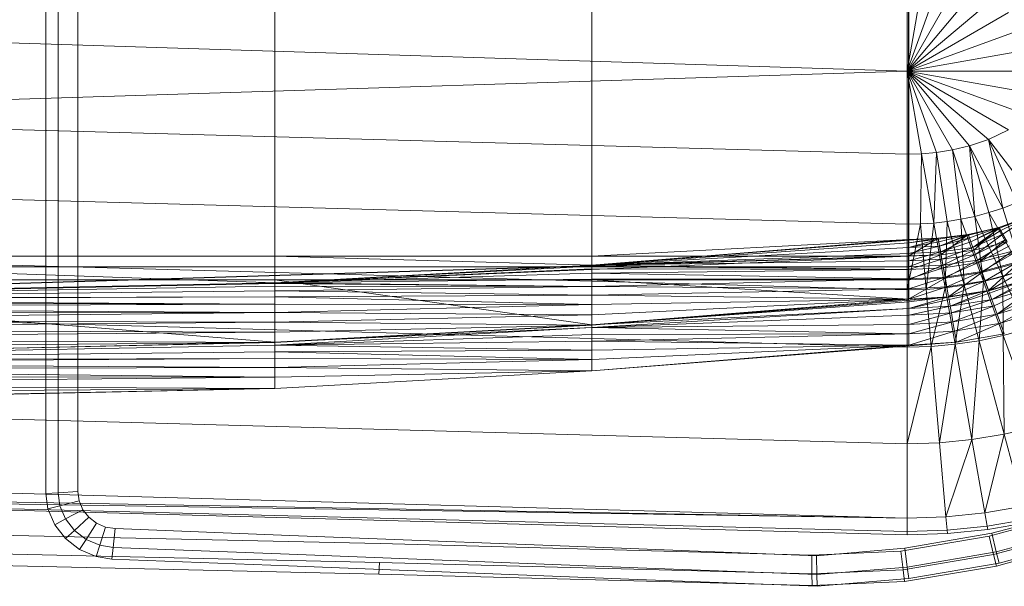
# Model space of a CAD drawing. Header units: metres. Extents: x 391.1 to 427.5, y 12.8 to 28.4.
# Tile 148 of 149: x 407.566 to 407.923, y 26.266 to 26.471. Entities that reach past the tile are written whole.
import ezdxf

# ---------------------------------------------------------------- set-up
doc = ezdxf.new("R2010")
doc.units = ezdxf.units.M
doc.layers.add('A-DETL-____-MBND', color=7, linetype='Continuous', lineweight=18)

# ---------------------------------------------------------------- blocks, each defined once
blk = doc.blocks.new('Family - Inodor PA-152192-03_TEL_P0A')
at = {"layer": 'A-DETL-____-MBND', "color": 253, "true_color": 0xaaaaaa}
for p, q in [((0.19876, 0.12377), (0.19876, 0.27623)), ((0.19876, 0.12377), (0.19876, 0.27623)), ((0.2032, 0.12377), (0.2032, 0.27623)), ((0.2032, 0.12377), (0.2032, 0.27623)), ((0.2104, 0.27622), (0.2104, 0.12377)), ((0.2104, 0.27622), (0.2104, 0.12377)), ((0.2104, 0.27622), (0.2104, 0.12377)), ((0.2104, 0.12377), (0.2104, 0.27622)), ((0.28176, 0.26697), (0.28176, 0.13288)), ((0.28176, 0.13288), (0.28176, 0.26697)), ((0.28176, 0.13288), (0.28176, 0.26697)), ((0.28176, 0.13288), (0.28176, 0.26697)), ((0.39665, 0.26697), (0.39665, 0.13288)), ((0.39665, 0.26697), (0.39665, 0.13288)), ((0.39665, 0.13288), (0.39665, 0.26697)), ((0.39665, 0.13288), (0.39665, 0.26697)), ((0.51154, 0.26697), (0.51154, 0.13288)), ((0.51154, 0.13288), (0.51154, 0.26697)), ((0.5116, 0.13894), (0.5116, 0.2609)), ((0.5116, 0.13894), (0.5116, 0.2609)), ((0.51095, 0.19991), (0.51095, 0.22997)), ((0.51623, 0.22982), (0.51095, 0.19991)), ((0.52166, 0.22933), (0.51095, 0.19991)), ((0.52742, 0.22843), (0.51095, 0.19991)), ((0.53366, 0.22697), (0.51095, 0.19991)), ((0.54048, 0.22469), (0.51095, 0.19991)), ((0.54779, 0.22118), (0.51095, 0.19991)), ((0.51095, 0.19991), (0.00127, 0.2159)), ((0.55503, 0.21596), (0.51095, 0.19991)), ((0.5608, 0.2087), (0.51095, 0.19991)), ((0.51095, 0.19991), (0.00127, 0.18393)), ((0.56308, 0.19991), (0.51095, 0.19991)), ((0.5608, 0.19112), (0.51095, 0.19991)), ((0.55503, 0.18387), (0.51095, 0.19991)), ((0.51095, 0.19991), (0.51095, 0.16986)), ((0.54779, 0.17865), (0.51095, 0.19991)), ((0.54048, 0.17514), (0.51095, 0.19991)), ((0.53366, 0.17286), (0.51095, 0.19991)), ((0.52742, 0.17139), (0.51095, 0.19991)), ((0.52166, 0.1705), (0.51095, 0.19991)), ((0.51623, 0.17001), (0.51095, 0.19991)), ((0.51095, 0.16986), (0.00127, 0.18393)), ((0.54779, 0.17865), (0.54048, 0.17514)), ((0.54048, 0.17514), (0.53366, 0.17286)), ((0.55607, 0.1548), (0.54048, 0.17514)), ((0.54048, 0.17514), (0.54568, 0.15031)), ((0.55086, 0.15235), (0.54048, 0.17514)), ((0.52742, 0.17139), (0.52166, 0.1705)), ((0.53366, 0.17286), (0.52742, 0.17139)), ((0.53549, 0.14729), (0.52742, 0.17139)), ((0.52742, 0.17139), (0.53049, 0.14623)), ((0.54568, 0.15031), (0.53366, 0.17286)), ((0.53366, 0.17286), (0.53549, 0.14729)), ((0.54056, 0.14864), (0.53366, 0.17286)), ((0.51623, 0.17001), (0.51095, 0.16986)), ((0.51095, 0.16986), (0.51095, 0.14444)), ((0.51623, 0.17001), (0.5158, 0.14455)), ((0.52166, 0.1705), (0.51623, 0.17001)), ((0.52066, 0.14488), (0.51623, 0.17001)), ((0.52166, 0.1705), (0.52066, 0.14488)), ((0.52555, 0.14543), (0.52166, 0.1705)), ((0.51095, 0.14444), (0.00127, 0.15852)), ((0.54568, 0.15031), (0.54056, 0.14864)), ((0.55086, 0.15235), (0.54568, 0.15031)), ((0.54568, 0.15031), (0.55265, 0.12769)), ((0.53549, 0.14729), (0.53049, 0.14623)), ((0.54056, 0.14864), (0.53549, 0.14729)), ((0.54567, 0.12547), (0.53549, 0.14729)), ((0.53549, 0.14729), (0.53869, 0.1237)), ((0.55265, 0.12769), (0.54056, 0.14864)), ((0.54056, 0.14864), (0.54567, 0.12547)), ((0.54428, 0.14332), (0.55567, 0.14741)), ((0.54428, 0.14332), (0.55567, 0.14741)), ((0.55567, 0.14741), (0.54428, 0.14332)), ((0.54428, 0.14332), (0.55567, 0.14741)), ((0.54444, 0.14305), (0.55567, 0.14741)), ((0.54444, 0.14305), (0.55567, 0.14741)), ((0.54493, 0.1422), (0.55567, 0.14741)), ((0.54493, 0.1422), (0.55567, 0.14741)), ((0.54573, 0.14081), (0.55567, 0.14741)), ((0.54573, 0.14081), (0.55567, 0.14741)), ((0.5158, 0.14455), (0.51095, 0.14444)), ((0.5158, 0.14455), (0.51095, 0.12067)), ((0.51095, 0.12067), (0.51095, 0.14444)), ((0.52066, 0.14488), (0.5158, 0.14455)), ((0.51787, 0.12085), (0.5158, 0.14455)), ((0.52066, 0.14488), (0.51787, 0.12085)), ((0.52555, 0.14543), (0.52066, 0.14488)), ((0.52479, 0.12141), (0.52066, 0.14488)), ((0.52555, 0.14543), (0.52479, 0.12141)), ((0.53049, 0.14623), (0.52555, 0.14543)), ((0.53173, 0.12235), (0.52555, 0.14543)), ((0.53869, 0.1237), (0.53049, 0.14623)), ((0.53049, 0.14623), (0.53173, 0.12235)), ((0.53313, 0.14076), (0.54428, 0.14332)), ((0.53313, 0.14076), (0.54428, 0.14332)), ((0.53313, 0.14076), (0.54428, 0.14332)), ((0.53313, 0.14076), (0.54428, 0.14332)), ((0.53324, 0.14047), (0.54428, 0.14332)), ((0.53324, 0.14047), (0.54428, 0.14332)), ((0.53358, 0.13955), (0.54428, 0.14332)), ((0.53358, 0.13955), (0.54428, 0.14332)), ((0.53412, 0.13804), (0.54428, 0.14332)), ((0.53412, 0.13804), (0.54428, 0.14332)), ((0.54444, 0.14305), (0.53412, 0.13804)), ((0.53412, 0.13804), (0.54444, 0.14305)), ((0.53487, 0.136), (0.54444, 0.14305)), ((0.53487, 0.136), (0.54444, 0.14305)), ((0.53515, 0.13505), (0.54428, 0.14332)), ((0.53515, 0.13505), (0.54428, 0.14332)), ((0.54726, 0.13804), (0.54428, 0.14332)), ((0.54726, 0.13804), (0.54428, 0.14332)), ((0.54444, 0.14305), (0.54428, 0.14332)), ((0.54444, 0.14305), (0.54428, 0.14332)), ((0.54493, 0.1422), (0.54444, 0.14305)), ((0.54493, 0.1422), (0.54444, 0.14305)), ((0.51154, 0.13288), (0.52228, 0.13938)), ((0.51154, 0.13288), (0.52228, 0.13938)), ((0.5116, 0.13894), (0.52228, 0.13938)), ((0.5116, 0.13894), (0.52228, 0.13938)), ((0.5116, 0.13894), (0.52228, 0.13938)), ((0.5116, 0.13765), (0.52228, 0.13938)), ((0.5116, 0.13863), (0.52228, 0.13938)), ((0.5116, 0.13894), (0.52228, 0.13938)), ((0.5116, 0.13765), (0.52228, 0.13938)), ((0.5116, 0.13863), (0.52228, 0.13938)), ((0.52228, 0.13938), (0.53313, 0.14076)), ((0.52228, 0.13938), (0.53313, 0.14076)), ((0.53313, 0.14076), (0.52228, 0.13938)), ((0.52228, 0.13938), (0.53313, 0.14076)), ((0.52327, 0.1334), (0.52228, 0.13938)), ((0.52327, 0.1334), (0.52228, 0.13938)), ((0.52233, 0.13907), (0.52228, 0.13938)), ((0.52233, 0.13907), (0.52228, 0.13938)), ((0.52233, 0.13907), (0.53313, 0.14076)), ((0.52233, 0.13907), (0.53313, 0.14076)), ((0.5225, 0.13811), (0.53313, 0.14076)), ((0.5225, 0.13811), (0.53313, 0.14076)), ((0.52278, 0.13653), (0.53313, 0.14076)), ((0.52278, 0.13653), (0.53313, 0.14076)), ((0.53324, 0.14047), (0.52278, 0.13653)), ((0.52278, 0.13653), (0.53324, 0.14047)), ((0.53358, 0.13955), (0.52278, 0.13653)), ((0.52278, 0.13653), (0.53358, 0.13955)), ((0.52316, 0.13439), (0.53358, 0.13955)), ((0.52316, 0.13439), (0.53358, 0.13955)), ((0.52327, 0.1334), (0.53313, 0.14076)), ((0.52327, 0.1334), (0.53313, 0.14076)), ((0.53515, 0.13505), (0.53313, 0.14076)), ((0.53515, 0.13505), (0.53313, 0.14076)), ((0.53324, 0.14047), (0.53313, 0.14076)), ((0.53324, 0.14047), (0.53313, 0.14076)), ((0.53358, 0.13955), (0.53324, 0.14047)), ((0.53358, 0.13955), (0.53324, 0.14047)), ((0.53412, 0.13804), (0.53358, 0.13955)), ((0.53412, 0.13804), (0.53358, 0.13955)), ((0.54493, 0.1422), (0.53487, 0.136)), ((0.53487, 0.136), (0.54493, 0.1422)), ((0.54573, 0.14081), (0.53487, 0.136)), ((0.53487, 0.136), (0.54573, 0.14081)), ((0.53578, 0.13349), (0.54573, 0.14081)), ((0.53578, 0.13349), (0.54573, 0.14081)), ((0.54573, 0.14081), (0.54493, 0.1422)), ((0.54573, 0.14081), (0.54493, 0.1422)), ((0.54681, 0.13893), (0.54573, 0.14081)), ((0.54681, 0.13893), (0.54573, 0.14081)), ((0.39665, 0.13288), (0.5116, 0.13894)), ((0.5116, 0.13894), (0.39665, 0.1296)), ((0.39665, 0.13288), (0.5116, 0.13894)), ((0.39665, 0.13288), (0.5116, 0.13894)), ((0.39665, 0.13288), (0.5116, 0.13894)), ((0.39665, 0.1296), (0.5116, 0.13894)), ((0.39665, 0.1296), (0.5116, 0.13894)), ((0.5116, 0.13863), (0.39665, 0.1296)), ((0.39665, 0.1296), (0.5116, 0.13863)), ((0.5116, 0.13765), (0.39665, 0.1296)), ((0.39665, 0.1296), (0.5116, 0.13765)), ((0.5116, 0.13605), (0.39665, 0.1296)), ((0.39665, 0.1296), (0.5116, 0.13605)), ((0.5116, 0.13894), (0.51154, 0.13288)), ((0.51154, 0.13288), (0.5116, 0.13894)), ((0.51154, 0.13288), (0.5116, 0.13894)), ((0.52233, 0.13907), (0.5116, 0.13765)), ((0.5116, 0.13605), (0.52233, 0.13907)), ((0.5116, 0.13605), (0.52233, 0.13907)), ((0.5116, 0.13765), (0.52233, 0.13907)), ((0.5116, 0.13863), (0.5116, 0.13894)), ((0.5116, 0.13863), (0.5116, 0.13894)), ((0.5116, 0.13765), (0.5116, 0.13863)), ((0.5116, 0.13765), (0.5116, 0.13863)), ((0.5225, 0.13811), (0.5116, 0.13605)), ((0.5116, 0.13605), (0.5225, 0.13811)), ((0.5116, 0.13605), (0.5116, 0.13765)), ((0.5116, 0.13605), (0.5116, 0.13765)), ((0.52278, 0.13653), (0.5116, 0.13605)), ((0.5116, 0.13388), (0.52278, 0.13653)), ((0.5116, 0.13605), (0.52278, 0.13653)), ((0.5116, 0.13388), (0.52278, 0.13653)), ((0.5116, 0.13388), (0.5116, 0.13605)), ((0.5116, 0.13388), (0.5116, 0.13605)), ((0.5225, 0.13811), (0.52233, 0.13907)), ((0.5225, 0.13811), (0.52233, 0.13907)), ((0.52278, 0.13653), (0.5225, 0.13811)), ((0.52278, 0.13653), (0.5225, 0.13811)), ((0.52316, 0.13439), (0.52278, 0.13653)), ((0.52316, 0.13439), (0.52278, 0.13653)), ((0.53412, 0.13804), (0.52316, 0.13439)), ((0.52316, 0.13439), (0.53412, 0.13804)), ((0.53487, 0.136), (0.52316, 0.13439)), ((0.52316, 0.13439), (0.53487, 0.136)), ((0.52362, 0.13176), (0.53487, 0.136)), ((0.52362, 0.13176), (0.53487, 0.136)), ((0.53487, 0.136), (0.53412, 0.13804)), ((0.53487, 0.136), (0.53412, 0.13804)), ((0.53578, 0.13349), (0.53487, 0.136)), ((0.53578, 0.13349), (0.53487, 0.136)), ((0.53515, 0.13505), (0.54726, 0.13804)), ((0.53515, 0.13505), (0.54726, 0.13804)), ((0.54726, 0.13804), (0.53515, 0.13505)), ((0.54681, 0.13893), (0.53578, 0.13349)), ((0.53578, 0.13349), (0.54681, 0.13893)), ((0.53648, 0.13139), (0.54726, 0.13804)), ((0.53648, 0.13139), (0.54726, 0.13804)), ((0.53684, 0.13057), (0.54681, 0.13893)), ((0.53684, 0.13057), (0.54681, 0.13893)), ((0.54815, 0.13662), (0.53684, 0.13057)), ((0.53684, 0.13057), (0.54815, 0.13662)), ((0.51095, 0.12067), (0.00127, 0.13475)), ((0.52327, 0.1334), (0.00127, 0.11723)), ((0.00186, 0.13288), (0.28176, 0.13288)), ((0.28176, 0.13288), (0.00186, 0.13288)), ((0.28176, 0.13288), (0.00186, 0.13288)), ((0.28176, 0.13288), (0.00186, 0.13288)), ((0.28176, 0.12326), (0.00186, 0.13288)), ((0.28176, 0.12326), (0.00186, 0.13288)), ((0.00187, 0.11726), (0.52327, 0.1334)), ((0.00187, 0.11726), (0.52327, 0.1334)), ((0.00187, 0.11726), (0.51154, 0.13288)), ((0.00187, 0.11726), (0.51154, 0.13288)), ((0.28176, 0.13288), (0.39665, 0.13288)), ((0.28176, 0.13288), (0.28176, 0.12899)), ((0.39665, 0.13288), (0.28176, 0.13288)), ((0.28176, 0.12899), (0.28176, 0.13288)), ((0.39665, 0.13288), (0.28176, 0.13288)), ((0.28176, 0.13288), (0.28176, 0.12326)), ((0.39665, 0.1296), (0.28176, 0.13288)), ((0.39665, 0.13288), (0.28176, 0.13288)), ((0.39665, 0.1296), (0.28176, 0.13288)), ((0.28176, 0.12326), (0.28176, 0.13288)), ((0.28176, 0.12326), (0.51154, 0.13288)), ((0.28176, 0.12326), (0.51154, 0.13288)), ((0.5116, 0.13388), (0.39665, 0.1296)), ((0.39665, 0.1296), (0.5116, 0.13388)), ((0.39665, 0.1296), (0.39665, 0.13288)), ((0.51154, 0.13288), (0.39665, 0.13288)), ((0.51154, 0.13288), (0.39665, 0.13288)), ((0.39665, 0.13288), (0.39665, 0.12899)), ((0.51154, 0.13288), (0.39665, 0.13288)), ((0.39665, 0.12899), (0.39665, 0.13288)), ((0.51154, 0.13288), (0.39665, 0.13288)), ((0.51154, 0.13288), (0.39665, 0.1296)), ((0.51154, 0.13288), (0.39665, 0.13288)), ((0.39665, 0.1296), (0.51154, 0.13288)), ((0.51154, 0.13288), (0.52327, 0.1334)), ((0.51154, 0.12899), (0.52327, 0.1334)), ((0.51154, 0.13288), (0.52327, 0.1334)), ((0.51154, 0.12899), (0.52327, 0.1334)), ((0.52327, 0.1334), (0.51154, 0.13288)), ((0.51154, 0.13288), (0.52327, 0.1334)), ((0.51154, 0.12899), (0.51154, 0.13288)), ((0.51154, 0.13288), (0.51154, 0.12899)), ((0.52316, 0.13439), (0.5116, 0.13388)), ((0.5116, 0.1312), (0.52316, 0.13439)), ((0.5116, 0.13388), (0.52316, 0.13439)), ((0.5116, 0.1312), (0.52316, 0.13439)), ((0.5116, 0.1312), (0.5116, 0.13388)), ((0.5116, 0.1312), (0.5116, 0.13388)), ((0.52362, 0.13176), (0.52316, 0.13439)), ((0.52362, 0.13176), (0.52316, 0.13439)), ((0.52327, 0.1334), (0.53515, 0.13505)), ((0.52327, 0.1334), (0.53515, 0.13505)), ((0.53515, 0.13505), (0.52327, 0.1334)), ((0.52395, 0.12956), (0.52327, 0.1334)), ((0.52395, 0.12956), (0.52327, 0.1334)), ((0.53578, 0.13349), (0.52362, 0.13176)), ((0.52362, 0.13176), (0.53578, 0.13349)), ((0.52395, 0.12956), (0.53515, 0.13505)), ((0.52395, 0.12956), (0.53515, 0.13505)), ((0.52416, 0.1287), (0.53578, 0.13349)), ((0.52416, 0.1287), (0.53578, 0.13349)), ((0.53648, 0.13139), (0.53515, 0.13505)), ((0.53648, 0.13139), (0.53515, 0.13505)), ((0.53684, 0.13057), (0.53578, 0.13349)), ((0.53684, 0.13057), (0.53578, 0.13349)), ((0.54921, 0.13467), (0.53648, 0.13139)), ((0.53648, 0.13139), (0.54921, 0.13467)), ((0.5497, 0.13393), (0.53684, 0.13057)), ((0.53684, 0.13057), (0.5497, 0.13393)), ((0.53802, 0.12735), (0.5497, 0.13393)), ((0.53802, 0.12735), (0.5497, 0.13393)), ((0.53808, 0.127), (0.54921, 0.13467)), ((0.53808, 0.127), (0.54921, 0.13467)), ((0.00186, 0.12899), (0.28176, 0.12899)), ((0.28176, 0.12899), (0.00186, 0.12899)), ((0.39665, 0.1296), (0.28176, 0.12326)), ((0.28176, 0.12326), (0.39665, 0.1296)), ((0.28176, 0.12326), (0.39665, 0.1296)), ((0.28176, 0.12326), (0.39665, 0.1296)), ((0.39665, 0.12929), (0.28176, 0.12326)), ((0.28176, 0.12326), (0.39665, 0.12929)), ((0.28176, 0.12899), (0.39665, 0.12899)), ((0.28176, 0.12899), (0.28176, 0.12431)), ((0.39665, 0.12899), (0.28176, 0.12899)), ((0.28176, 0.12431), (0.28176, 0.12899)), ((0.5116, 0.1312), (0.39665, 0.1296)), ((0.39665, 0.1296), (0.5116, 0.1312)), ((0.5116, 0.1281), (0.39665, 0.1296)), ((0.5116, 0.1281), (0.39665, 0.1296)), ((0.39665, 0.12929), (0.39665, 0.1296)), ((0.39665, 0.12929), (0.39665, 0.1296)), ((0.5116, 0.1281), (0.39665, 0.12929)), ((0.5116, 0.1281), (0.39665, 0.12929)), ((0.39665, 0.12831), (0.39665, 0.12929)), ((0.39665, 0.12831), (0.39665, 0.12929)), ((0.39665, 0.12899), (0.51154, 0.12899)), ((0.39665, 0.12899), (0.39665, 0.12431)), ((0.51154, 0.12899), (0.39665, 0.12899)), ((0.39665, 0.12431), (0.39665, 0.12899)), ((0.52395, 0.12956), (0.51154, 0.12899)), ((0.51154, 0.12431), (0.52395, 0.12956)), ((0.51154, 0.12899), (0.52395, 0.12956)), ((0.51154, 0.12431), (0.52395, 0.12956)), ((0.51154, 0.12431), (0.51154, 0.12899)), ((0.51154, 0.12899), (0.51154, 0.12431)), ((0.52362, 0.13176), (0.5116, 0.1312)), ((0.5116, 0.1281), (0.52362, 0.13176)), ((0.5116, 0.1312), (0.52362, 0.13176)), ((0.5116, 0.1281), (0.52362, 0.13176)), ((0.5116, 0.1281), (0.5116, 0.1312)), ((0.5116, 0.1281), (0.5116, 0.1312)), ((0.52416, 0.1287), (0.5116, 0.1281)), ((0.5116, 0.12467), (0.52416, 0.1287)), ((0.5116, 0.1281), (0.52416, 0.1287)), ((0.5116, 0.12467), (0.52416, 0.1287)), ((0.52416, 0.1287), (0.52362, 0.13176)), ((0.52416, 0.1287), (0.52362, 0.13176)), ((0.53648, 0.13139), (0.52395, 0.12956)), ((0.52395, 0.12956), (0.53648, 0.13139)), ((0.52476, 0.12496), (0.52395, 0.12956)), ((0.52476, 0.12496), (0.52395, 0.12956)), ((0.53684, 0.13057), (0.52416, 0.1287)), ((0.52416, 0.1287), (0.53684, 0.13057)), ((0.52475, 0.12532), (0.52416, 0.1287)), ((0.52475, 0.12532), (0.52416, 0.1287)), ((0.52475, 0.12532), (0.53684, 0.13057)), ((0.52475, 0.12532), (0.53684, 0.13057)), ((0.52476, 0.12496), (0.53648, 0.13139)), ((0.52476, 0.12496), (0.53648, 0.13139)), ((0.53808, 0.127), (0.53648, 0.13139)), ((0.53808, 0.127), (0.53648, 0.13139)), ((0.53802, 0.12735), (0.53684, 0.13057)), ((0.53802, 0.12735), (0.53684, 0.13057)), ((0.55142, 0.13096), (0.53802, 0.12735)), ((0.53802, 0.12735), (0.55142, 0.13096)), ((0.55155, 0.13062), (0.53808, 0.127)), ((0.53808, 0.127), (0.55155, 0.13062)), ((0.53927, 0.12391), (0.55142, 0.13096)), ((0.53927, 0.12391), (0.55142, 0.13096)), ((0.54047, 0.12044), (0.55155, 0.13062)), ((0.54047, 0.12044), (0.55155, 0.13062)), ((0.39665, 0.12831), (0.28176, 0.12326)), ((0.28176, 0.12326), (0.39665, 0.12831)), ((0.39665, 0.12671), (0.28176, 0.12326)), ((0.28176, 0.12326), (0.39665, 0.12671)), ((0.5116, 0.1281), (0.39665, 0.12831)), ((0.5116, 0.1281), (0.39665, 0.12831)), ((0.39665, 0.12671), (0.39665, 0.12831)), ((0.39665, 0.12671), (0.39665, 0.12831)), ((0.5116, 0.1281), (0.39665, 0.12671)), ((0.39665, 0.12671), (0.5116, 0.1281)), ((0.5116, 0.12467), (0.39665, 0.12671)), ((0.5116, 0.12467), (0.39665, 0.12671)), ((0.39665, 0.12454), (0.39665, 0.12671)), ((0.39665, 0.12454), (0.39665, 0.12671)), ((0.52476, 0.12496), (0.51154, 0.12431)), ((0.51154, 0.11733), (0.52476, 0.12496)), ((0.51154, 0.12431), (0.52476, 0.12496)), ((0.51154, 0.11733), (0.52476, 0.12496)), ((0.5116, 0.12467), (0.5116, 0.1281)), ((0.5116, 0.12467), (0.5116, 0.1281)), ((0.52475, 0.12532), (0.5116, 0.12467)), ((0.5116, 0.12101), (0.52475, 0.12532)), ((0.5116, 0.12467), (0.52475, 0.12532)), ((0.5116, 0.12101), (0.52475, 0.12532)), ((0.53802, 0.12735), (0.52475, 0.12532)), ((0.52475, 0.12532), (0.53802, 0.12735)), ((0.52539, 0.12172), (0.52475, 0.12532)), ((0.52539, 0.12172), (0.52475, 0.12532)), ((0.53808, 0.127), (0.52476, 0.12496)), ((0.52476, 0.12496), (0.53808, 0.127)), ((0.52597, 0.11809), (0.52476, 0.12496)), ((0.52597, 0.11809), (0.52476, 0.12496)), ((0.52539, 0.12172), (0.53802, 0.12735)), ((0.52539, 0.12172), (0.53802, 0.12735)), ((0.52597, 0.11809), (0.53808, 0.127)), ((0.52597, 0.11809), (0.53808, 0.127)), ((0.53927, 0.12391), (0.53802, 0.12735)), ((0.53927, 0.12391), (0.53802, 0.12735)), ((0.54047, 0.12044), (0.53808, 0.127)), ((0.54047, 0.12044), (0.53808, 0.127)), ((0.54567, 0.12547), (0.53869, 0.1237)), ((0.55325, 0.12779), (0.53927, 0.12391)), ((0.53927, 0.12391), (0.55325, 0.12779)), ((0.54056, 0.12037), (0.55325, 0.12779)), ((0.54056, 0.12037), (0.55325, 0.12779)), ((0.55265, 0.12769), (0.54567, 0.12547)), ((0.55451, 0.1065), (0.54567, 0.12547)), ((0.54567, 0.12547), (0.54583, 0.10408)), ((0.00186, 0.12431), (0.28176, 0.12431)), ((0.28176, 0.12431), (0.00186, 0.12431)), ((0.28175, 0.10165), (0.00186, 0.12431)), ((0.28175, 0.10165), (0.00186, 0.12431)), ((0.28176, 0.12326), (0.00187, 0.11726)), ((0.00187, 0.11726), (0.28176, 0.12326)), ((0.00187, 0.11726), (0.28176, 0.12326)), ((0.00187, 0.11726), (0.28176, 0.12326)), ((0.28176, 0.12295), (0.00187, 0.11726)), ((0.00187, 0.11726), (0.28176, 0.12295)), ((0.28176, 0.12197), (0.00187, 0.11726)), ((0.00187, 0.11726), (0.28176, 0.12197)), ((0.1988, 0.04683), (0.19876, 0.12377)), ((0.1988, 0.04683), (0.19876, 0.12377)), ((0.20325, 0.0471), (0.2032, 0.12377)), ((0.20325, 0.0471), (0.2032, 0.12377)), ((0.2104, 0.12377), (0.21044, 0.04754)), ((0.2104, 0.12377), (0.21044, 0.04754)), ((0.2104, 0.12377), (0.21044, 0.04754)), ((0.21044, 0.04754), (0.2104, 0.12377)), ((0.28176, 0.12431), (0.28175, 0.10165)), ((0.28175, 0.10165), (0.28176, 0.12431)), ((0.39665, 0.12454), (0.28176, 0.12326)), ((0.28176, 0.12326), (0.39665, 0.12454)), ((0.28176, 0.12431), (0.39665, 0.12431)), ((0.39665, 0.12431), (0.28176, 0.12431)), ((0.39665, 0.10799), (0.28176, 0.12431)), ((0.39665, 0.10799), (0.28176, 0.12431)), ((0.39665, 0.12186), (0.28176, 0.12326)), ((0.39665, 0.12186), (0.28176, 0.12326)), ((0.28176, 0.12295), (0.28176, 0.12326)), ((0.28176, 0.12295), (0.28176, 0.12326)), ((0.39665, 0.12186), (0.28176, 0.12295)), ((0.39665, 0.12186), (0.28176, 0.12295)), ((0.28176, 0.12197), (0.28176, 0.12295)), ((0.28176, 0.12197), (0.28176, 0.12295)), ((0.39665, 0.12186), (0.28176, 0.12197)), ((0.39665, 0.12186), (0.28176, 0.12197)), ((0.28176, 0.12037), (0.28176, 0.12197)), ((0.28176, 0.12037), (0.28176, 0.12197)), ((0.39665, 0.12186), (0.28176, 0.12037)), ((0.28176, 0.12037), (0.39665, 0.12186)), ((0.5116, 0.12467), (0.39665, 0.12454)), ((0.39665, 0.12186), (0.5116, 0.12467)), ((0.39665, 0.12454), (0.5116, 0.12467)), ((0.39665, 0.12186), (0.5116, 0.12467)), ((0.39665, 0.12186), (0.39665, 0.12454)), ((0.39665, 0.12186), (0.39665, 0.12454)), ((0.39665, 0.12431), (0.51154, 0.12431)), ((0.39665, 0.12431), (0.39665, 0.10799)), ((0.51154, 0.12431), (0.39665, 0.12431)), ((0.51154, 0.11733), (0.39665, 0.12431)), ((0.51154, 0.11733), (0.39665, 0.12431)), ((0.39665, 0.10799), (0.39665, 0.12431)), ((0.5116, 0.12101), (0.39665, 0.12186)), ((0.5116, 0.12101), (0.39665, 0.12186)), ((0.39665, 0.11876), (0.39665, 0.12186)), ((0.39665, 0.11876), (0.39665, 0.12186)), ((0.51154, 0.11733), (0.51154, 0.12431)), ((0.51154, 0.12431), (0.51154, 0.11733)), ((0.5116, 0.12101), (0.5116, 0.12467)), ((0.5116, 0.12101), (0.5116, 0.12467)), ((0.52539, 0.12172), (0.5116, 0.12101)), ((0.5116, 0.11724), (0.52539, 0.12172)), ((0.5116, 0.12101), (0.52539, 0.12172)), ((0.5116, 0.11724), (0.52539, 0.12172)), ((0.52479, 0.12141), (0.51787, 0.12085)), ((0.52479, 0.12141), (0.51968, 0.10017)), ((0.53173, 0.12235), (0.52479, 0.12141)), ((0.5284, 0.10094), (0.52479, 0.12141)), ((0.53927, 0.12391), (0.52539, 0.12172)), ((0.52539, 0.12172), (0.53927, 0.12391)), ((0.52605, 0.11801), (0.52539, 0.12172)), ((0.52605, 0.11801), (0.52539, 0.12172)), ((0.52605, 0.11801), (0.53927, 0.12391)), ((0.52605, 0.11801), (0.53927, 0.12391)), ((0.53173, 0.12235), (0.5284, 0.10094)), ((0.53869, 0.1237), (0.53173, 0.12235)), ((0.53712, 0.10224), (0.53173, 0.12235)), ((0.53869, 0.1237), (0.53712, 0.10224)), ((0.54583, 0.10408), (0.53869, 0.1237)), ((0.54056, 0.12037), (0.53927, 0.12391)), ((0.54056, 0.12037), (0.53927, 0.12391)), ((0.55504, 0.12458), (0.54047, 0.12044)), ((0.54047, 0.12044), (0.55504, 0.12458)), ((0.55513, 0.12452), (0.54056, 0.12037)), ((0.54086, 0.11952), (0.55504, 0.12458)), ((0.54086, 0.11952), (0.55504, 0.12458)), ((0.5417, 0.11721), (0.55504, 0.12458)), ((0.5417, 0.11721), (0.55504, 0.12458)), ((0.55558, 0.12374), (0.5417, 0.11721)), ((0.5417, 0.11721), (0.55558, 0.12374)), ((0.55681, 0.12161), (0.5417, 0.11721)), ((0.5417, 0.11721), (0.55681, 0.12161)), ((0.54253, 0.11492), (0.55681, 0.12161)), ((0.54253, 0.11492), (0.55681, 0.12161)), ((0.54366, 0.11184), (0.55681, 0.12161)), ((0.54366, 0.11184), (0.55681, 0.12161)), ((0.28176, 0.12037), (0.00187, 0.11726)), ((0.00187, 0.11726), (0.28176, 0.12037)), ((0.28176, 0.11819), (0.00187, 0.11726)), ((0.00187, 0.11694), (0.28176, 0.11819)), ((0.00187, 0.11726), (0.28176, 0.11819)), ((0.00187, 0.11694), (0.28176, 0.11819)), ((0.39665, 0.11876), (0.28176, 0.12037)), ((0.39665, 0.11876), (0.28176, 0.12037)), ((0.28176, 0.11819), (0.28176, 0.12037)), ((0.28176, 0.11819), (0.28176, 0.12037)), ((0.39665, 0.11876), (0.28176, 0.11819)), ((0.28176, 0.11819), (0.39665, 0.11876)), ((0.39665, 0.11533), (0.28176, 0.11819)), ((0.28176, 0.11552), (0.28176, 0.11819)), ((0.39665, 0.11533), (0.28176, 0.11819)), ((0.28176, 0.11552), (0.28176, 0.11819)), ((0.5116, 0.12101), (0.39665, 0.11876)), ((0.39665, 0.11876), (0.5116, 0.12101)), ((0.5116, 0.11724), (0.39665, 0.11876)), ((0.39665, 0.11533), (0.39665, 0.11876)), ((0.5116, 0.11724), (0.39665, 0.11876)), ((0.39665, 0.11533), (0.39665, 0.11876)), ((0.39665, 0.1079), (0.52605, 0.11801)), ((0.51787, 0.12085), (0.51095, 0.12067)), ((0.51095, 0.09991), (0.51095, 0.12067)), ((0.52597, 0.11809), (0.51154, 0.11733)), ((0.51154, 0.11733), (0.52597, 0.11809)), ((0.5116, 0.11724), (0.5116, 0.12101)), ((0.5116, 0.11724), (0.5116, 0.12101)), ((0.5116, 0.11634), (0.52597, 0.11809)), ((0.5116, 0.11388), (0.52597, 0.11809)), ((0.5116, 0.11388), (0.52597, 0.11809)), ((0.5116, 0.11634), (0.52597, 0.11809)), ((0.52605, 0.11801), (0.5116, 0.11724)), ((0.5116, 0.11724), (0.52605, 0.11801)), ((0.51968, 0.10017), (0.51787, 0.12085)), ((0.54047, 0.12044), (0.52597, 0.11809)), ((0.52597, 0.11809), (0.54047, 0.12044)), ((0.5262, 0.11712), (0.52597, 0.11809)), ((0.5262, 0.11712), (0.52597, 0.11809)), ((0.54056, 0.12037), (0.52605, 0.11801)), ((0.5262, 0.11712), (0.54047, 0.12044)), ((0.5262, 0.11712), (0.54047, 0.12044)), ((0.52662, 0.1147), (0.54047, 0.12044)), ((0.52662, 0.1147), (0.54047, 0.12044)), ((0.54086, 0.11952), (0.52662, 0.1147)), ((0.52662, 0.1147), (0.54086, 0.11952)), ((0.54086, 0.11952), (0.54047, 0.12044)), ((0.54086, 0.11952), (0.54047, 0.12044)), ((0.5417, 0.11721), (0.54086, 0.11952)), ((0.5417, 0.11721), (0.54086, 0.11952)), ((0.55803, 0.1195), (0.54366, 0.11184)), ((0.54366, 0.11184), (0.55803, 0.1195)), ((0.28176, 0.11552), (0.00187, 0.11694)), ((0.28176, 0.11552), (0.00187, 0.11694)), ((0.28176, 0.11552), (0.00187, 0.11596)), ((0.28176, 0.11552), (0.00187, 0.11596)), ((0.28176, 0.11552), (0.00187, 0.11436)), ((0.00187, 0.11436), (0.28176, 0.11552)), ((0.28176, 0.11242), (0.00187, 0.11436)), ((0.28176, 0.11242), (0.00187, 0.11436)), ((0.39665, 0.11533), (0.28176, 0.11552)), ((0.39665, 0.11533), (0.28176, 0.11552)), ((0.28176, 0.11242), (0.28176, 0.11552)), ((0.28176, 0.11242), (0.28176, 0.11552)), ((0.39665, 0.11533), (0.28176, 0.11242)), ((0.28176, 0.11242), (0.39665, 0.11533)), ((0.51154, 0.11733), (0.39665, 0.10799)), ((0.39665, 0.10799), (0.51154, 0.11733)), ((0.5116, 0.11724), (0.39665, 0.11533)), ((0.39665, 0.1079), (0.5116, 0.11724)), ((0.39665, 0.11167), (0.5116, 0.11724)), ((0.39665, 0.11533), (0.5116, 0.11724)), ((0.39665, 0.1079), (0.5116, 0.11724)), ((0.39665, 0.11167), (0.5116, 0.11724)), ((0.5116, 0.11634), (0.39665, 0.10799)), ((0.39665, 0.10799), (0.5116, 0.11634)), ((0.39665, 0.11167), (0.39665, 0.11533)), ((0.39665, 0.11167), (0.39665, 0.11533)), ((0.5116, 0.11634), (0.51154, 0.11733)), ((0.5116, 0.11634), (0.51154, 0.11733)), ((0.5262, 0.11712), (0.5116, 0.11388)), ((0.5116, 0.11388), (0.5262, 0.11712)), ((0.5116, 0.11388), (0.5116, 0.11634)), ((0.5116, 0.11388), (0.5116, 0.11634)), ((0.52662, 0.1147), (0.5116, 0.11388)), ((0.5116, 0.11145), (0.52662, 0.1147)), ((0.5116, 0.11388), (0.52662, 0.1147)), ((0.5116, 0.11145), (0.52662, 0.1147)), ((0.52662, 0.1147), (0.5262, 0.11712)), ((0.52662, 0.1147), (0.5262, 0.11712)), ((0.5417, 0.11721), (0.52662, 0.1147)), ((0.52662, 0.1147), (0.5417, 0.11721)), ((0.52705, 0.1123), (0.52662, 0.1147)), ((0.52705, 0.1123), (0.52662, 0.1147)), ((0.52705, 0.1123), (0.5417, 0.11721)), ((0.52705, 0.1123), (0.5417, 0.11721)), ((0.54253, 0.11492), (0.52705, 0.1123)), ((0.52705, 0.1123), (0.54253, 0.11492)), ((0.52762, 0.10907), (0.54253, 0.11492)), ((0.52762, 0.10907), (0.54253, 0.11492)), ((0.54253, 0.11492), (0.5417, 0.11721)), ((0.54253, 0.11492), (0.5417, 0.11721)), ((0.54366, 0.11184), (0.54253, 0.11492)), ((0.54366, 0.11184), (0.54253, 0.11492)), ((0.55967, 0.11666), (0.54366, 0.11184)), ((0.54366, 0.11184), (0.55967, 0.11666)), ((0.54482, 0.10863), (0.55967, 0.11666)), ((0.54482, 0.10863), (0.55967, 0.11666)), ((0.51095, 0.09991), (0.00127, 0.11399)), ((0.28176, 0.11242), (0.00187, 0.11219)), ((0.00187, 0.10951), (0.28176, 0.11242)), ((0.00187, 0.11219), (0.28176, 0.11242)), ((0.00187, 0.10951), (0.28176, 0.11242)), ((0.39665, 0.11167), (0.28176, 0.11242)), ((0.39665, 0.11167), (0.28176, 0.11242)), ((0.28176, 0.10898), (0.28176, 0.11242)), ((0.28176, 0.10898), (0.28176, 0.11242)), ((0.39665, 0.11167), (0.28176, 0.10898)), ((0.28176, 0.10898), (0.39665, 0.11167)), ((0.5116, 0.11388), (0.39665, 0.10799)), ((0.39665, 0.10799), (0.5116, 0.11388)), ((0.39665, 0.1079), (0.39665, 0.11167)), ((0.39665, 0.1079), (0.39665, 0.11167)), ((0.3967, 0.10699), (0.5116, 0.11388)), ((0.3967, 0.10699), (0.5116, 0.11388)), ((0.5116, 0.11145), (0.3967, 0.10699)), ((0.3967, 0.10699), (0.5116, 0.11145)), ((0.5116, 0.11145), (0.5116, 0.11388)), ((0.5116, 0.11145), (0.5116, 0.11388)), ((0.52705, 0.1123), (0.5116, 0.11145)), ((0.5116, 0.10817), (0.52705, 0.1123)), ((0.5116, 0.11145), (0.52705, 0.1123)), ((0.5116, 0.10817), (0.52705, 0.1123)), ((0.5116, 0.10817), (0.5116, 0.11145)), ((0.5116, 0.10817), (0.5116, 0.11145)), ((0.52762, 0.10907), (0.52705, 0.1123)), ((0.52762, 0.10907), (0.52705, 0.1123)), ((0.54366, 0.11184), (0.52762, 0.10907)), ((0.52762, 0.10907), (0.54366, 0.11184)), ((0.52821, 0.1057), (0.54366, 0.11184)), ((0.52821, 0.1057), (0.54366, 0.11184)), ((0.54482, 0.10863), (0.54366, 0.11184)), ((0.54482, 0.10863), (0.54366, 0.11184)), ((0.56138, 0.1137), (0.54482, 0.10863)), ((0.54482, 0.10863), (0.56138, 0.1137)), ((0.28176, 0.10898), (0.00187, 0.10951)), ((0.28176, 0.10898), (0.00187, 0.10951)), ((0.28176, 0.10898), (0.00187, 0.10641)), ((0.00187, 0.10641), (0.28176, 0.10898)), ((0.39665, 0.10799), (0.28175, 0.10165)), ((0.28175, 0.10165), (0.39665, 0.10799)), ((0.39665, 0.1079), (0.28176, 0.10898)), ((0.39665, 0.1079), (0.28176, 0.10898)), ((0.28176, 0.10533), (0.28176, 0.10898)), ((0.28176, 0.10533), (0.28176, 0.10898)), ((0.39665, 0.1079), (0.28176, 0.10533)), ((0.28176, 0.10156), (0.39665, 0.1079)), ((0.28176, 0.10533), (0.39665, 0.1079)), ((0.3967, 0.10699), (0.39665, 0.10799)), ((0.3967, 0.10699), (0.39665, 0.10799)), ((0.5116, 0.10817), (0.3967, 0.10699)), ((0.3967, 0.10699), (0.5116, 0.10817)), ((0.52762, 0.10907), (0.5116, 0.10817)), ((0.5116, 0.10475), (0.52762, 0.10907)), ((0.5116, 0.10817), (0.52762, 0.10907)), ((0.5116, 0.10475), (0.52762, 0.10907)), ((0.5116, 0.10475), (0.5116, 0.10817)), ((0.5116, 0.10475), (0.5116, 0.10817)), ((0.52821, 0.1057), (0.52762, 0.10907)), ((0.52821, 0.1057), (0.52762, 0.10907)), ((0.54482, 0.10863), (0.52821, 0.1057)), ((0.52821, 0.1057), (0.54482, 0.10863)), ((0.52893, 0.10167), (0.54482, 0.10863)), ((0.52893, 0.10167), (0.54482, 0.10863)), ((0.54623, 0.10478), (0.54482, 0.10863)), ((0.54623, 0.10478), (0.54482, 0.10863)), ((0.28176, 0.10533), (0.00187, 0.10641)), ((0.28176, 0.10533), (0.00187, 0.10641)), ((0.28176, 0.10533), (0.00187, 0.10298)), ((0.00187, 0.10298), (0.28176, 0.10533)), ((0.3967, 0.10699), (0.28175, 0.10165)), ((0.28175, 0.10165), (0.3967, 0.10699)), ((0.28176, 0.10156), (0.28176, 0.10533)), ((0.28176, 0.10156), (0.28176, 0.10533)), ((0.28181, 0.10065), (0.3967, 0.10699)), ((0.28181, 0.10065), (0.3967, 0.10699)), ((0.3967, 0.10454), (0.28181, 0.10065)), ((0.28181, 0.10065), (0.3967, 0.10454)), ((0.5116, 0.10475), (0.3967, 0.10699)), ((0.5116, 0.10475), (0.3967, 0.10699)), ((0.3967, 0.10454), (0.3967, 0.10699)), ((0.3967, 0.10454), (0.3967, 0.10699)), ((0.5116, 0.10475), (0.3967, 0.10454)), ((0.3967, 0.1021), (0.5116, 0.10475)), ((0.3967, 0.10454), (0.5116, 0.10475)), ((0.3967, 0.1021), (0.5116, 0.10475)), ((0.3967, 0.1021), (0.3967, 0.10454)), ((0.3967, 0.1021), (0.3967, 0.10454)), ((0.52821, 0.1057), (0.5116, 0.10475)), ((0.5116, 0.10065), (0.52821, 0.1057)), ((0.5116, 0.10475), (0.52821, 0.1057)), ((0.5116, 0.10065), (0.52821, 0.1057)), ((0.5116, 0.10065), (0.5116, 0.10475)), ((0.5116, 0.10065), (0.5116, 0.10475)), ((0.52893, 0.10167), (0.52821, 0.1057)), ((0.52893, 0.10167), (0.52821, 0.1057)), ((0.54623, 0.10478), (0.52893, 0.10167)), ((0.54583, 0.10408), (0.53712, 0.10224)), ((0.55451, 0.1065), (0.54583, 0.10408)), ((0.55786, 0.07104), (0.54583, 0.10408)), ((0.54583, 0.10408), (0.54621, 0.06833)), ((0.28176, 0.10156), (0.00127, 0.09542)), ((0.28176, 0.10156), (0.00187, 0.10298)), ((0.28176, 0.10156), (0.00187, 0.10298)), ((0.28176, 0.10156), (0.00187, 0.09932)), ((0.00187, 0.09555), (0.28176, 0.10156)), ((0.00187, 0.09932), (0.28176, 0.10156)), ((0.00187, 0.09555), (0.28176, 0.10156)), ((0.28175, 0.10165), (0.00192, 0.09531)), ((0.00192, 0.09531), (0.28175, 0.10165)), ((0.28181, 0.10065), (0.00192, 0.09531)), ((0.00192, 0.09531), (0.28181, 0.10065)), ((0.28181, 0.10065), (0.28175, 0.10165)), ((0.28181, 0.10065), (0.28175, 0.10165)), ((0.3967, 0.1021), (0.28181, 0.10065)), ((0.28181, 0.10065), (0.3967, 0.1021)), ((0.3967, 0.09882), (0.28181, 0.10065)), ((0.3967, 0.09882), (0.28181, 0.10065)), ((0.28181, 0.0982), (0.28181, 0.10065)), ((0.28181, 0.0982), (0.28181, 0.10065)), ((0.5116, 0.10065), (0.3967, 0.1021)), ((0.5116, 0.10065), (0.3967, 0.1021)), ((0.3967, 0.09882), (0.3967, 0.1021)), ((0.3967, 0.09882), (0.3967, 0.1021)), ((0.5116, 0.10065), (0.3967, 0.09882)), ((0.3967, 0.0954), (0.5116, 0.10065)), ((0.3967, 0.09882), (0.5116, 0.10065)), ((0.3967, 0.0954), (0.5116, 0.10065)), ((0.39671, 0.09131), (0.52893, 0.10167)), ((0.39671, 0.09131), (0.5116, 0.10065)), ((0.39671, 0.09131), (0.5116, 0.10065)), ((0.51968, 0.10017), (0.51095, 0.09991)), ((0.51968, 0.10017), (0.51095, 0.06488)), ((0.52893, 0.10167), (0.5116, 0.10065)), ((0.5116, 0.10065), (0.52893, 0.10167)), ((0.5284, 0.10094), (0.51968, 0.10017)), ((0.52273, 0.06526), (0.51968, 0.10017)), ((0.5284, 0.10094), (0.52273, 0.06526)), ((0.53712, 0.10224), (0.5284, 0.10094)), ((0.53449, 0.06641), (0.5284, 0.10094)), ((0.53712, 0.10224), (0.53449, 0.06641)), ((0.54621, 0.06833), (0.53712, 0.10224)), ((0.28181, 0.0982), (0.00192, 0.09531)), ((0.00192, 0.09531), (0.28181, 0.0982)), ((0.3967, 0.09882), (0.28181, 0.0982)), ((0.28181, 0.0982), (0.3967, 0.09882)), ((0.3967, 0.0954), (0.28181, 0.0982)), ((0.3967, 0.0954), (0.28181, 0.0982)), ((0.28181, 0.09576), (0.28181, 0.0982)), ((0.28181, 0.09576), (0.28181, 0.0982)), ((0.3967, 0.0954), (0.3967, 0.09882)), ((0.3967, 0.0954), (0.3967, 0.09882)), ((0.51095, 0.06488), (0.51095, 0.09991)), ((0.28181, 0.09576), (0.00192, 0.09531)), ((0.00192, 0.09431), (0.28181, 0.09576)), ((0.00192, 0.09531), (0.28181, 0.09576)), ((0.00192, 0.09431), (0.28181, 0.09576)), ((0.28181, 0.09248), (0.00192, 0.09431)), ((0.28181, 0.09248), (0.00192, 0.09431)), ((0.3967, 0.0954), (0.28181, 0.09576)), ((0.3967, 0.0954), (0.28181, 0.09576)), ((0.28181, 0.09248), (0.28181, 0.09576)), ((0.28181, 0.09248), (0.28181, 0.09576)), ((0.3967, 0.0954), (0.28181, 0.09248)), ((0.28181, 0.09248), (0.3967, 0.0954)), ((0.39671, 0.09131), (0.3967, 0.0954)), ((0.39671, 0.09131), (0.3967, 0.0954)), ((0.28181, 0.09248), (0.00192, 0.09185)), ((0.00192, 0.09185), (0.28181, 0.09248)), ((0.28181, 0.08906), (0.00192, 0.09185)), ((0.28181, 0.08906), (0.00192, 0.09185)), ((0.28181, 0.08906), (0.00192, 0.08942)), ((0.28181, 0.08906), (0.00192, 0.08942)), ((0.39671, 0.09131), (0.28181, 0.09248)), ((0.28181, 0.08906), (0.28181, 0.09248)), ((0.39671, 0.09131), (0.28181, 0.09248)), ((0.28181, 0.08906), (0.28181, 0.09248)), ((0.39671, 0.09131), (0.28181, 0.08906)), ((0.28181, 0.08497), (0.39671, 0.09131)), ((0.28181, 0.08906), (0.39671, 0.09131)), ((0.28181, 0.08906), (0.00192, 0.08614)), ((0.00192, 0.08614), (0.28181, 0.08906)), ((0.28181, 0.08497), (0.00192, 0.08614)), ((0.28181, 0.08497), (0.00192, 0.08614)), ((0.28181, 0.08497), (0.28181, 0.08906)), ((0.28181, 0.08497), (0.28181, 0.08906)), ((0.28181, 0.08497), (0.00127, 0.07882)), ((0.28181, 0.08497), (0.00192, 0.08272)), ((0.00192, 0.07896), (0.28181, 0.08497)), ((0.00192, 0.08272), (0.28181, 0.08497)), ((0.00192, 0.07896), (0.28181, 0.08497)), ((0.51095, 0.06488), (0.00127, 0.07896)), ((0.54621, 0.06833), (0.53449, 0.06641)), ((0.54621, 0.06833), (0.53917, 0.03991)), ((0.55786, 0.07104), (0.54621, 0.06833)), ((0.55318, 0.04232), (0.54621, 0.06833)), ((0.52273, 0.06526), (0.51095, 0.06488)), ((0.51095, 0.03799), (0.51095, 0.06488)), ((0.53449, 0.06641), (0.52273, 0.06526)), ((0.52508, 0.03847), (0.52273, 0.06526)), ((0.53449, 0.06641), (0.52508, 0.03847)), ((0.53917, 0.03991), (0.53449, 0.06641)), ((0.51095, 0.03799), (0.00127, 0.05207)), ((0.51095, 0.03799), (0.00127, 0.04712)), ((0.20325, 0.0471), (0.1988, 0.04683)), ((0.1988, 0.04683), (0.20325, 0.0471)), ((0.19954, 0.04135), (0.1988, 0.04683)), ((0.19954, 0.04135), (0.1988, 0.04683)), ((0.21044, 0.04754), (0.20325, 0.0471)), ((0.20325, 0.0471), (0.21044, 0.04754)), ((0.20388, 0.04242), (0.20325, 0.0471)), ((0.20388, 0.04242), (0.20325, 0.0471)), ((0.21044, 0.04754), (0.2109, 0.04416)), ((0.21044, 0.04754), (0.2109, 0.04416)), ((0.21044, 0.04754), (0.2109, 0.04416)), ((0.2109, 0.04416), (0.21044, 0.04754)), ((0.51095, 0.03799), (0.00127, 0.04594)), ((0.51095, 0.03305), (0.00127, 0.04594)), ((0.51095, 0.03186), (0.00127, 0.04594)), ((0.2109, 0.04416), (0.20388, 0.04242)), ((0.20388, 0.04242), (0.2109, 0.04416)), ((0.2109, 0.04416), (0.21224, 0.041)), ((0.2109, 0.04416), (0.21224, 0.041)), ((0.2109, 0.04416), (0.21224, 0.041)), ((0.21224, 0.041), (0.2109, 0.04416)), ((0.20388, 0.04242), (0.19954, 0.04135)), ((0.19954, 0.04135), (0.20388, 0.04242)), ((0.20199, 0.03555), (0.19954, 0.04135)), ((0.20199, 0.03555), (0.19954, 0.04135)), ((0.20591, 0.03763), (0.20388, 0.04242)), ((0.20591, 0.03763), (0.20388, 0.04242)), ((0.21224, 0.041), (0.20591, 0.03763)), ((0.20591, 0.03763), (0.21224, 0.041)), ((0.21224, 0.041), (0.21437, 0.03826)), ((0.21224, 0.041), (0.21437, 0.03826)), ((0.21224, 0.041), (0.21437, 0.03826)), ((0.21437, 0.03826), (0.21224, 0.041)), ((0.53917, 0.03991), (0.52508, 0.03847)), ((0.55318, 0.04232), (0.53917, 0.03991)), ((0.54002, 0.03504), (0.53917, 0.03991)), ((0.54073, 0.03138), (0.57194, 0.03989)), ((0.54073, 0.03138), (0.57194, 0.03989)), ((0.54169, 0.03244), (0.57262, 0.04061)), ((0.54169, 0.03244), (0.57262, 0.04061)), ((0.54169, 0.03244), (0.57262, 0.04061)), ((0.57262, 0.04061), (0.54169, 0.03244)), ((0.00056, 0.03582), (0.31998, 0.0287)), ((0.00056, 0.03582), (0.31998, 0.0287)), ((0.20591, 0.03763), (0.20199, 0.03555)), ((0.20199, 0.03555), (0.20591, 0.03763)), ((0.20914, 0.03349), (0.20591, 0.03763)), ((0.20914, 0.03349), (0.20591, 0.03763)), ((0.21437, 0.03826), (0.20914, 0.03349)), ((0.20914, 0.03349), (0.21437, 0.03826)), ((0.21716, 0.03612), (0.21337, 0.03025)), ((0.21337, 0.03025), (0.21716, 0.03612)), ((0.21437, 0.03826), (0.21716, 0.03612)), ((0.21437, 0.03826), (0.21716, 0.03612)), ((0.21437, 0.03826), (0.21716, 0.03612)), ((0.21716, 0.03612), (0.21437, 0.03826)), ((0.21716, 0.03612), (0.22043, 0.03472)), ((0.21716, 0.03612), (0.22043, 0.03472)), ((0.21716, 0.03612), (0.22043, 0.03472)), ((0.22043, 0.03472), (0.21716, 0.03612)), ((0.52508, 0.03847), (0.51095, 0.03799)), ((0.51095, 0.03799), (0.51095, 0.03305)), ((0.52551, 0.03354), (0.52508, 0.03847)), ((0.55446, 0.03754), (0.54002, 0.03504)), ((0.55477, 0.03639), (0.54023, 0.03387)), ((0.2059, 0.03054), (0.20199, 0.03555)), ((0.2059, 0.03054), (0.20199, 0.03555)), ((0.20914, 0.03349), (0.2059, 0.03054)), ((0.2059, 0.03054), (0.20914, 0.03349)), ((0.21337, 0.03025), (0.20914, 0.03349)), ((0.21337, 0.03025), (0.20914, 0.03349)), ((0.22043, 0.03472), (0.21832, 0.02813)), ((0.21832, 0.02813), (0.22043, 0.03472)), ((0.22043, 0.03472), (0.22397, 0.03415)), ((0.22043, 0.03472), (0.22397, 0.03415)), ((0.22043, 0.03472), (0.22397, 0.03415)), ((0.22397, 0.03415), (0.22043, 0.03472)), ((0.22397, 0.03415), (0.22322, 0.02734)), ((0.22322, 0.02734), (0.22397, 0.03415)), ((0.22397, 0.03415), (0.28722, 0.03169)), ((0.22397, 0.03415), (0.28722, 0.03169)), ((0.22397, 0.03415), (0.28722, 0.03169)), ((0.28722, 0.03169), (0.22397, 0.03415)), ((0.51011, 0.027), (0.54169, 0.03244)), ((0.51011, 0.027), (0.54169, 0.03244)), ((0.51011, 0.027), (0.54169, 0.03244)), ((0.54169, 0.03244), (0.51011, 0.027)), ((0.52551, 0.03354), (0.51095, 0.03305)), ((0.51095, 0.03305), (0.51095, 0.03186)), ((0.52561, 0.03236), (0.51095, 0.03186)), ((0.54002, 0.03504), (0.52551, 0.03354)), ((0.52561, 0.03236), (0.52551, 0.03354)), ((0.54023, 0.03387), (0.52561, 0.03236)), ((0.54023, 0.03387), (0.54002, 0.03504)), ((0.54169, 0.03244), (0.5433, 0.02577)), ((0.5433, 0.02577), (0.54169, 0.03244)), ((0.54235, 0.02471), (0.57421, 0.0334)), ((0.54235, 0.02471), (0.57421, 0.0334)), ((0.57486, 0.0341), (0.5433, 0.02577)), ((0.57486, 0.0341), (0.5433, 0.02577)), ((0.00022, 0.02899), (0.31971, 0.02187)), ((0.00022, 0.02899), (0.31971, 0.02187)), ((0.21102, 0.02662), (0.2059, 0.03054)), ((0.21102, 0.02662), (0.2059, 0.03054)), ((0.21337, 0.03025), (0.21102, 0.02662)), ((0.21102, 0.02662), (0.21337, 0.03025)), ((0.21832, 0.02813), (0.21337, 0.03025)), ((0.21832, 0.02813), (0.21337, 0.03025)), ((0.28722, 0.03169), (0.41372, 0.02678)), ((0.28722, 0.03169), (0.41372, 0.02678)), ((0.28722, 0.03169), (0.41372, 0.02678)), ((0.41372, 0.02678), (0.28722, 0.03169)), ((0.31998, 0.0287), (0.47644, 0.02458)), ((0.31998, 0.0287), (0.47644, 0.02458)), ((0.50874, 0.02599), (0.54073, 0.03138)), ((0.50874, 0.02599), (0.54073, 0.03138)), ((0.54073, 0.03138), (0.54235, 0.02471)), ((0.54235, 0.02471), (0.54073, 0.03138)), ((0.54336, 0.02059), (0.57561, 0.02938)), ((0.54336, 0.02059), (0.57561, 0.02938)), ((0.57625, 0.03008), (0.5443, 0.02165)), ((0.57625, 0.03008), (0.5443, 0.02165)), ((0.21701, 0.02405), (0.21102, 0.02662)), ((0.21701, 0.02405), (0.21102, 0.02662)), ((0.21832, 0.02813), (0.21701, 0.02405)), ((0.21701, 0.02405), (0.21832, 0.02813)), ((0.22322, 0.02734), (0.21832, 0.02813)), ((0.22322, 0.02734), (0.21832, 0.02813)), ((0.22322, 0.02734), (0.22275, 0.02313)), ((0.22275, 0.02313), (0.22322, 0.02734)), ((0.28693, 0.02486), (0.22322, 0.02734)), ((0.28693, 0.02486), (0.22322, 0.02734)), ((0.41372, 0.02678), (0.47814, 0.02433)), ((0.41372, 0.02678), (0.47814, 0.02433)), ((0.41372, 0.02678), (0.47814, 0.02433)), ((0.47814, 0.02433), (0.41372, 0.02678)), ((0.47644, 0.02458), (0.50874, 0.02599)), ((0.47644, 0.02458), (0.50874, 0.02599)), ((0.47814, 0.02433), (0.51011, 0.027)), ((0.47814, 0.02433), (0.51011, 0.027)), ((0.47814, 0.02433), (0.51011, 0.027)), ((0.51011, 0.027), (0.47814, 0.02433)), ((0.50874, 0.02599), (0.50954, 0.01918)), ((0.50954, 0.01918), (0.50874, 0.02599)), ((0.51011, 0.027), (0.51107, 0.02022)), ((0.51107, 0.02022), (0.51011, 0.027)), ((0.5433, 0.02577), (0.51107, 0.02022)), ((0.5433, 0.02577), (0.51107, 0.02022)), ((0.5433, 0.02577), (0.5443, 0.02165)), ((0.5443, 0.02165), (0.5433, 0.02577)), ((0, 0.02477), (0.31954, 0.01764)), ((0, 0.02477), (0.31954, 0.01764)), ((0.22275, 0.02313), (0.21701, 0.02405)), ((0.22275, 0.02313), (0.21701, 0.02405)), ((0.28674, 0.02064), (0.22275, 0.02313)), ((0.28674, 0.02064), (0.22275, 0.02313)), ((0.41343, 0.01995), (0.28693, 0.02486)), ((0.41343, 0.01995), (0.28693, 0.02486)), ((0.31971, 0.02187), (0.31954, 0.01764)), ((0.31954, 0.01764), (0.31971, 0.02187)), ((0.31971, 0.02187), (0.4765, 0.01774)), ((0.31971, 0.02187), (0.4765, 0.01774)), ((0.47644, 0.02458), (0.4765, 0.01774)), ((0.4765, 0.01774), (0.47644, 0.02458)), ((0.47814, 0.02433), (0.47831, 0.01748)), ((0.47831, 0.01748), (0.47814, 0.02433)), ((0.50954, 0.01918), (0.54235, 0.02471)), ((0.50954, 0.01918), (0.54235, 0.02471)), ((0.5443, 0.02165), (0.51167, 0.01602)), ((0.5443, 0.02165), (0.51167, 0.01602)), ((0.54235, 0.02471), (0.54336, 0.02059)), ((0.54336, 0.02059), (0.54235, 0.02471)), ((0.41325, 0.01573), (0.28674, 0.02064)), ((0.41325, 0.01573), (0.28674, 0.02064)), ((0.47831, 0.01748), (0.41343, 0.01995)), ((0.47831, 0.01748), (0.41343, 0.01995)), ((0.4765, 0.01774), (0.50954, 0.01918)), ((0.4765, 0.01774), (0.50954, 0.01918)), ((0.51107, 0.02022), (0.47831, 0.01748)), ((0.51107, 0.02022), (0.47831, 0.01748)), ((0.50954, 0.01918), (0.51003, 0.01497)), ((0.51003, 0.01497), (0.50954, 0.01918)), ((0.51003, 0.01497), (0.54336, 0.02059)), ((0.51003, 0.01497), (0.54336, 0.02059)), ((0.51107, 0.02022), (0.51167, 0.01602)), ((0.51167, 0.01602), (0.51107, 0.02022)), ((0.31954, 0.01764), (0.47654, 0.01351)), ((0.31954, 0.01764), (0.47654, 0.01351)), ((0.47842, 0.01324), (0.41325, 0.01573)), ((0.47842, 0.01324), (0.41325, 0.01573)), ((0.4765, 0.01774), (0.47654, 0.01351)), ((0.47654, 0.01351), (0.4765, 0.01774)), ((0.47654, 0.01351), (0.51003, 0.01497)), ((0.47654, 0.01351), (0.51003, 0.01497)), ((0.47831, 0.01748), (0.47842, 0.01324)), ((0.47842, 0.01324), (0.47831, 0.01748)), ((0.51167, 0.01602), (0.47842, 0.01324)), ((0.51167, 0.01602), (0.47842, 0.01324))]:
    blk.add_line(p, q, dxfattribs=at)
blk = doc.blocks.new('LONDR55-XX_ZZ-ARQ-CAA-M3D-Londres55_ifc-1-03_TEL_P0A')
at = {"layer": 'A-DETL-____-MBND', "color": 253, "lineweight": 18, "true_color": 0xaaaaaa}
blk.add_blockref('Family - Inodor PA-152192-03_TEL_P0A', (407.37693, 26.25274), dxfattribs=at)

msp = doc.modelspace()

# ---------------------------------------------------------------- block references
at = {"lineweight": 5}
msp.add_blockref('LONDR55-XX_ZZ-ARQ-CAA-M3D-Londres55_ifc-1-03_TEL_P0A', (0, 0), dxfattribs=at)

doc.saveas('drawing.dxf')
